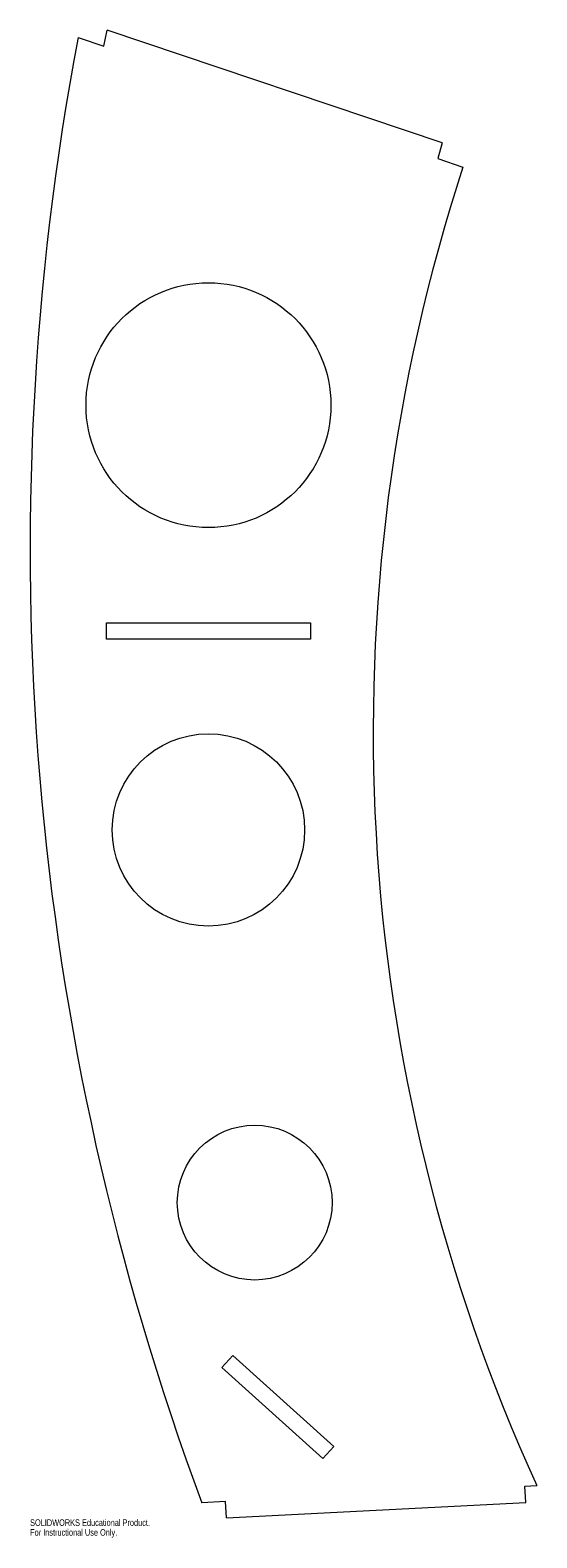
# Model space of a CAD drawing. Header units: millimetres. Extents: x -39 to 334, y -1114 to -6.
import ezdxf

# ---------------------------------------------------------------- set-up
doc = ezdxf.new("R2010")
doc.units = ezdxf.units.MM
doc.styles.add('SLDTEXTSTYLE0', font='TXT', dxfattribs={"width": 0.7})

msp = doc.modelspace()

# ---------------------------------------------------------------- linework, layer by layer
at = {"color": 7, "linetype": 'Continuous', "lineweight": 15}
for p, q in [((15.7, -17.8), (18, -6.1)), ((264.4, -88.9), (18, -6.1)), ((-3.2, -11.5), (15.7, -17.8)), ((264.4, -88.9), (261, -100.4)), ((261, -100.4), (279.6, -106.7)), ((17.5, -453.7), (17.5, -441.7)), ((17.5, -441.7), (167.5, -441.7)), ((167.5, -441.7), (167.5, -453.7)), ((167.5, -453.7), (17.5, -453.7)), ((102.4, -989), (110.5, -980.1)), ((110.5, -980.1), (184.7, -1047.1)), ((176.7, -1056), (102.4, -989)), ((184.7, -1047.1), (176.7, -1056)), ((325.1, -1076.2), (333.9, -1075.8)), ((325.7, -1088.2), (325.1, -1076.2)), ((105.1, -1087.6), (87.7, -1088.5)), ((105.7, -1099.6), (105.1, -1087.6)), ((105.7, -1099.6), (325.7, -1088.2))]:
    msp.add_line(p, q, dxfattribs=at)
for centre, radius in [((92.5, -281.7), 90), ((92.5, -593.9), 70.7), ((126.5, -867.8), 56.9)]:
    msp.add_circle(centre, radius, dxfattribs=at)
for centre, radius, start, end in [((1973.7, -386.9), 2012.3, 169.2465, 200.4032), ((1550.8, -521.6), 1337.2, 161.9258, 204.4847)]:
    msp.add_arc(centre, radius, start, end, dxfattribs=at)

# ---------------------------------------------------------------- texts
at = {"color": 7, "linetype": 'Continuous', "char_height": 4.834, "attachment_point": 1, "style": 'SLDTEXTSTYLE0'}
for s, insert in [('SOLIDWORKS Educational Product.', (-38.6, -1100.6)), ('For Instructional Use Only.', (-38.6, -1107.8))]:
    msp.add_mtext(s, dxfattribs=dict(at, insert=insert))

doc.saveas('drawing.dxf')
